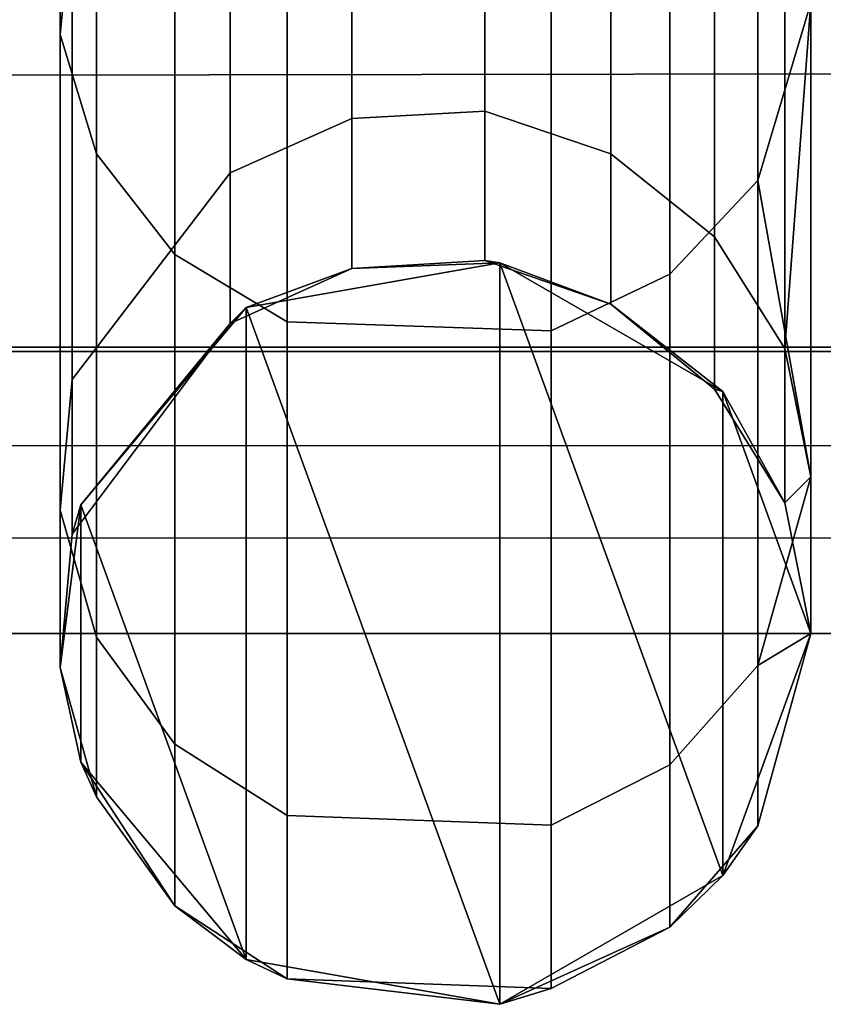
# Model space of a CAD drawing. Header units: inches. Extents: x 0 to 76, y -28.1 to 0.
# Tile 145 of 256: x 26.57 to 26.677, y -28.059 to -27.928. Entities that reach past the tile are written whole.
import ezdxf

# ---------------------------------------------------------------- set-up
doc = ezdxf.new("R2010")
doc.units = ezdxf.units.IN
doc.header["$LTSCALE"] = 0.03937
doc.header["$MEASUREMENT"] = 0
doc.layers.add('A-FURN-3-ST', color=151, linetype='Continuous')
doc.layers.add('A-FURN-3-ST-SEAM', color=250, linetype='Continuous')

msp = doc.modelspace()

# ---------------------------------------------------------------- meshes
at = {"layer": 'A-FURN-3-ST'}
mesh = msp.add_polyface(dxfattribs=at)
corners = [(3.75, -4.85038, 5), (72.25, -27.51, 5), (3.75, -27.51, 5), (3.625, -4.85038, 5.03349), (3.625, -27.51, 5.03349), (3.75, -28.01, 5.5), (3.625, -27.97651, 5.5), (3.75, -27.97194, 5.30866), (3.625, -27.941, 5.32148), (3.75, -27.86356, 5.14645), (3.625, -27.83987, 5.17013), (3.75, -27.70134, 5.03806), (3.625, -27.68853, 5.069), (3.53349, -27.65351, 5.15355), (3.53349, -27.885, 5.5), (3.75, -28.01, 16.9), (3.625, -27.97651, 16.9), (3.75, -26.91, 18), (3.625, -26.91, 17.96651), (3.75, -27.1947, 17.96252), (3.625, -27.18603, 17.93017), (3.75, -27.46, 17.85263), (3.625, -27.44325, 17.82362), (3.75, -27.68782, 17.67782), (3.625, -27.66414, 17.65413), (3.75, -27.86263, 17.45), (3.625, -27.83362, 17.43325), (3.75, -27.97252, 17.1847), (3.625, -27.94017, 17.17603), (3.53349, -27.85178, 17.15235), (3.53349, -26.91, 17.875), (3.53349, -27.59943, 17.58943), (3.53349, -27.75438, 17.3875), (3.625, -5.45916, 17.96651), (3.75, -5.45916, 18), (72.25, -28.01, 16.9), (72.25, -27.97252, 17.1847), (72.25, -27.86263, 17.45), (72.25, -27.68782, 17.67782), (72.25, -27.46, 17.85263), (72.25, -27.1947, 17.96252), (72.25, -27.70134, 5.03806), (72.25, -27.86356, 5.14645), (72.25, -27.97194, 5.30866)]
mesh.append_faces([[corners[k] for k in face] for face in [(0, 1, 2), (3, 2, 4), (5, 6, 7), (7, 6, 8), (7, 8, 9), (9, 8, 10), (9, 10, 11), (11, 10, 12), (11, 12, 2), (2, 12, 4), (4, 12, 13), (14, 8, 6), (5, 15, 6), (6, 15, 16), (6, 16, 14), (17, 18, 19), (19, 18, 20), (19, 20, 21), (21, 20, 22), (21, 22, 23), (23, 22, 24), (23, 24, 25), (25, 24, 26), (25, 26, 27), (27, 26, 28), (27, 28, 15), (15, 28, 16), (16, 28, 29), (18, 30, 20), (24, 31, 32, 26), (26, 32, 29, 28), (33, 30, 18), (34, 18, 17), (15, 35, 27), (27, 36, 25), (25, 37, 23), (23, 38, 21), (21, 39, 19), (19, 40, 17), (5, 35, 15), (2, 1, 11), (11, 41, 9), (9, 42, 7), (7, 43, 5)]])
mesh = msp.add_polyface(dxfattribs=at)
corners = [(72.375, -4.85038, 5.03349), (72.46651, -27.51, 5.125), (72.375, -27.51, 5.03349), (72.25, -4.85038, 5), (72.25, -27.51, 5), (72.46651, -27.85646, 5.35649), (72.375, -27.97651, 5.5), (72.375, -27.941, 5.32148), (72.25, -28.01, 5.5), (72.25, -27.97194, 5.30866), (72.375, -27.83987, 5.17013), (72.25, -27.86356, 5.14645), (72.375, -27.68853, 5.069), (72.25, -27.70134, 5.03806), (72.46651, -27.65351, 5.15355), (72.46651, -27.77517, 5.23483), (72.46651, -27.885, 16.9), (72.375, -27.97651, 16.9), (72.25, -28.01, 16.9), (72.375, -27.94017, 17.17603), (72.25, -27.97252, 17.1847), (72.46651, -27.16235, 17.84178), (72.375, -26.91, 17.96651), (72.375, -27.18603, 17.93017), (72.25, -26.91, 18), (72.25, -27.1947, 17.96252), (72.375, -27.44325, 17.82362), (72.25, -27.46, 17.85263), (72.375, -27.66414, 17.65413), (72.25, -27.68782, 17.67782), (72.375, -27.83362, 17.43325), (72.25, -27.86263, 17.45), (72.375, -5.45916, 17.96651), (3.75, -27.97252, 17.1847), (3.75, -27.86263, 17.45), (3.75, -27.68782, 17.67782), (3.75, -27.46, 17.85263), (3.75, -27.1947, 17.96252), (3.75, -26.91, 18), (3.75, -28.01, 5.5), (3.75, -27.70134, 5.03806), (3.75, -27.86356, 5.14645), (3.75, -27.97194, 5.30866), (72.25, -5.45916, 18)]
mesh.append_faces([[corners[k] for k in face] for face in [(0, 1, 2), (3, 2, 4), (5, 6, 7), (7, 6, 8), (7, 8, 9), (7, 9, 10), (10, 9, 11), (10, 11, 12), (12, 11, 13), (12, 13, 2), (2, 13, 4), (2, 1, 12), (12, 14, 15, 10), (6, 16, 17), (6, 17, 8), (8, 17, 18), (16, 19, 17), (17, 19, 20), (17, 20, 18), (21, 22, 23), (22, 24, 23), (23, 24, 25), (23, 25, 26), (26, 25, 27), (26, 27, 28), (28, 27, 29), (28, 29, 30), (30, 29, 31), (30, 31, 19), (19, 31, 20), (32, 24, 22), (33, 18, 20), (34, 20, 31), (35, 31, 29), (36, 29, 27), (37, 27, 25), (38, 25, 24), (8, 18, 39), (40, 4, 13), (41, 13, 11), (42, 11, 9), (39, 9, 8), (24, 43, 38)]])
at = {"layer": 'A-FURN-3-ST-SEAM'}
mesh = msp.add_polyface(dxfattribs=at)
corners = [(26.675, -27.82342, 17.51285), (26.66794, -27.84463, 17.52708), (26.675, -27.92623, 17.32092), (26.66794, -27.94982, 17.33069), (26.675, -27.98919, 17.11255), (26.60543, -27.96859, 17.33846), (26.6405, -27.9698, 17.33896), (26.6405, -27.86258, 17.53912), (26.60543, -27.8615, 17.5384), (26.59052, -27.85346, 17.53301), (26.59052, -27.95965, 17.33476), (26.57526, -27.93041, 17.32265), (26.58012, -27.94627, 17.32922), (26.58012, -27.84144, 17.52494), (26.57526, -27.82718, 17.51537), (26.57686, -27.81247, 17.5055), (26.57686, -27.91405, 17.31587), (26.57686, -27.97625, 17.11003), (26.57526, -27.99362, 17.11345), (26.63368, -27.96076, 5.5), (26.614, -27.96149, 11.2), (26.63168, -27.96046, 11.2), (26.6484, -27.96626, 11.2), (26.6484, -27.96626, 16.9), (26.63168, -27.96046, 16.9), (26.63168, -27.94059, 17.10301), (26.6484, -27.94628, 17.10413), (26.63168, -27.88046, 17.30196), (26.6484, -27.88582, 17.30418), (26.63168, -27.78229, 17.48525), (26.6484, -27.7871, 17.48848), (26.66218, -27.79645, 17.49475), (26.66218, -27.89622, 17.30849), (26.66218, -27.95732, 17.1063), (26.66218, -27.97752, 16.9), (26.67155, -27.97215, 17.10922), (26.67155, -27.91019, 17.31427), (26.67155, -27.809, 17.50317), (26.614, -27.88141, 17.30235), (26.614, -27.94159, 17.1032), (26.614, -27.96149, 16.9), (26.59784, -27.78922, 17.4899), (26.614, -27.78314, 17.48582), (26.59784, -27.88818, 17.30516), (26.59784, -27.94878, 17.10462), (26.59784, -27.96882, 16.9), (26.65625, -27.85581, 17.53458), (26.65625, -27.96226, 17.33584)]
mesh.append_faces([[corners[k] for k in face] for face in [(0, 1, 2), (2, 1, 3), (2, 3, 4), (5, 6, 7, 8), (8, 9, 10, 5), (11, 12, 13, 14), (14, 15, 16, 11), (11, 16, 17, 18), (19, 20, 21), (19, 21, 22), (23, 24, 25, 26), (26, 25, 27, 28), (28, 27, 29, 30), (30, 31, 32, 28), (28, 32, 33, 26), (26, 33, 34, 23), (4, 35, 2), (2, 35, 36), (2, 36, 0), (0, 36, 37), (38, 27, 25, 39), (39, 25, 24, 40), (40, 24, 21, 20), (31, 37, 36, 32), (32, 36, 35, 33), (41, 42, 38, 43), (43, 38, 39, 44), (44, 39, 40, 45), (15, 41, 43, 16), (16, 43, 44, 17), (9, 13, 12, 10), (46, 7, 6, 47), (1, 46, 47, 3)]])
mesh = msp.add_polyface(dxfattribs=at)
corners = [(26.60543, -28.05586, 11.2), (26.6405, -28.05716, 11.2), (26.6405, -28.05716, 16.9), (26.60543, -28.05586, 16.9), (26.6405, -28.03545, 17.12169), (26.60543, -28.03418, 17.12144), (26.6405, -27.9698, 17.33896), (26.60543, -27.96859, 17.33846), (26.59052, -27.95965, 17.33476), (26.59052, -28.02468, 17.11957), (26.59052, -28.04618, 16.9), (26.59052, -28.04618, 11.2), (26.6, -28.0533, 5.5), (26.57802, -28.0271, 5.5), (26.58012, -28.03169, 11.2), (26.57526, -28.01452, 11.2), (26.58012, -28.03169, 16.9), (26.57526, -28.01452, 16.9), (26.58012, -28.01047, 17.11677), (26.57526, -27.99362, 17.11345), (26.58012, -27.94627, 17.32922), (26.57526, -27.93041, 17.32265), (26.57686, -27.97625, 17.11003), (26.57686, -27.99681, 16.9), (26.57686, -27.99681, 11.2), (26.57802, -27.9929, 5.5), (26.59784, -27.96882, 11.2), (26.6, -27.9667, 5.5), (26.614, -27.96149, 11.2), (26.63368, -27.96076, 5.5), (26.63368, -28.05924, 5.5), (26.59784, -27.96882, 16.9), (26.614, -27.96149, 16.9), (26.59784, -27.94878, 17.10462)]
mesh.append_faces([[corners[k] for k in face] for face in [(0, 1, 2, 3), (3, 2, 4, 5), (5, 4, 6, 7), (7, 8, 9, 5), (5, 9, 10, 3), (3, 10, 11, 0), (0, 11, 12), (12, 11, 13), (13, 11, 14), (13, 14, 15), (15, 14, 16, 17), (17, 16, 18, 19), (19, 18, 20, 21), (19, 22, 23, 17), (17, 23, 24, 15), (15, 24, 25), (25, 24, 26), (25, 26, 27), (27, 26, 28), (27, 28, 29), (25, 13, 15), (12, 30, 0), (31, 32, 28, 26), (22, 33, 31, 23), (23, 31, 26, 24), (8, 20, 18, 9), (9, 18, 16, 10), (10, 16, 14, 11)]])
mesh.append_faces([[corners[k] for k in face] for face in [(25, 12, 13)]], dxfattribs={"vtx0": -1})
mesh.append_faces([[corners[k] for k in face] for face in [(29, 30, 27), (27, 12, 25)]], dxfattribs={"vtx0": -1, "vtx1": -1})
mesh.append_faces([[corners[k] for k in face] for face in [(27, 30, 12)]], dxfattribs={"vtx0": -1, "vtx2": -1})
mesh = msp.add_polyface(dxfattribs=at)
corners = [(26.675, -27.98919, 17.11255), (26.66794, -27.94982, 17.33069), (26.66794, -28.01424, 17.11752), (26.675, -28.01, 16.9), (26.66794, -28.03554, 16.9), (26.675, -28.01, 11.2), (26.66794, -28.03554, 11.2), (26.675, -28.01, 5.5), (26.6633, -28.04214, 5.5), (26.65625, -28.049, 11.2), (26.63368, -28.05924, 5.5), (26.6405, -28.05716, 11.2), (26.60543, -28.05586, 11.2), (26.6484, -27.96626, 11.2), (26.63168, -27.96046, 11.2), (26.63168, -27.96046, 16.9), (26.6484, -27.96626, 16.9), (26.66218, -27.97752, 16.9), (26.66218, -27.97752, 11.2), (26.6633, -27.97786, 5.5), (26.67155, -27.99263, 11.2), (26.67155, -27.99263, 16.9), (26.67155, -27.97215, 17.10922), (26.63368, -27.96076, 5.5), (26.66218, -27.95732, 17.1063), (26.65625, -27.96226, 17.33584), (26.6405, -27.9698, 17.33896), (26.6405, -28.03545, 17.12169), (26.65625, -28.02745, 17.12012), (26.6405, -28.05716, 16.9), (26.65625, -28.049, 16.9)]
mesh.append_faces([[corners[k] for k in face] for face in [(0, 1, 2), (0, 2, 3), (3, 2, 4), (3, 4, 5), (5, 4, 6), (5, 6, 7), (7, 6, 8), (8, 6, 9), (8, 9, 10), (10, 9, 11), (10, 11, 12), (13, 14, 15, 16), (16, 17, 18, 13), (13, 18, 19), (19, 18, 20), (19, 20, 7), (7, 20, 5), (5, 20, 3), (3, 20, 21), (3, 21, 0), (0, 21, 22), (19, 23, 13), (24, 22, 21, 17), (17, 21, 20, 18), (25, 26, 27, 28), (28, 27, 29, 30), (30, 29, 11, 9), (1, 25, 28, 2), (2, 28, 30, 4), (4, 30, 9, 6)]])
mesh.append_faces([[corners[k] for k in face] for face in [(19, 8, 23)]], dxfattribs={"vtx0": -1, "vtx1": -1})
mesh.append_faces([[corners[k] for k in face] for face in [(23, 8, 10)]], dxfattribs={"vtx0": -1, "vtx2": -1})
mesh.append_faces([[corners[k] for k in face] for face in [(7, 8, 19)]], dxfattribs={"vtx1": -1})

doc.saveas('drawing.dxf')
